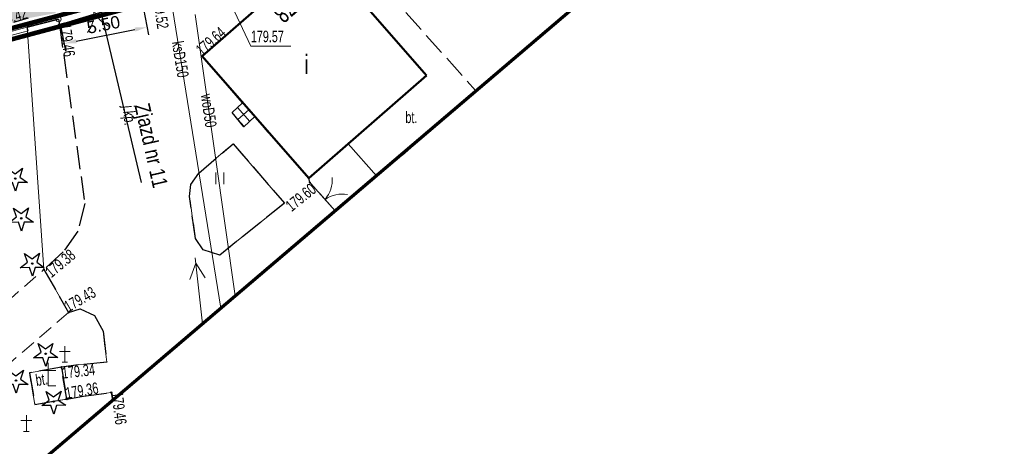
# Model space of a CAD drawing. Header units: metres. Extents: x 7429064 to 7431133, y 5709479 to 5714472.
# Tile 92 of 176: x 7429628 to 7429692, y 5709910 to 5709938. Entities that reach past the tile are written whole.
import ezdxf
from ezdxf.enums import TextEntityAlignment as Align

# ---------------------------------------------------------------- set-up
doc = ezdxf.new("R2010")
doc.units = ezdxf.units.M
for name, pattern in [('2_1', [0]), ('2_KTCR01', [1.5, 1, -0.5]), ('2_KTCR02', [1.5, 1, -0.5]), ('2_KTJZ01', [2, 1.5, -0.5]), ('2_KTPL01', [2, 1.5, -0.5]), ('2_OBOO01_02', [0]), ('2_PTCM', [1.5, 1, -0.5]), ('2_PTTU', [1.5, 1, -0.5]), ('3_1', [0]), ('3_14', [1, -1]), ('3_EGBS', [0]), ('3_EGBU_A', [0]), ('3_KTCR01', [1.5, 1, -0.5]), ('3_KTCR02', [1.5, 1, -0.5]), ('3_KTJZ01', [2, 1.5, -0.5]), ('3_KTPL01', [2, 1.5, -0.5]), ('3_OBOO01_02', [0]), ('3_PTCM', [1.5, 1, -0.5]), ('3_PTTU', [1.5, 1, -0.5]), ('4_SUPE_01', [0]), ('4_SUPK_01', [0]), ('4_SUPW_01', [0]), ('5_1', [0]), ('5_14', [1, -1]), ('5_EGBS10', [0]), ('5_EGBS10G', [0]), ('7_1', [0]), ('7_SUPE_01', [0]), ('7_SUPK_01', [0]), ('7_SUPW_01', [0]), ('HIDDEN', [0.375, 0.25, -0.125])]:
    doc.linetypes.add(name, pattern=pattern)
for name, color, linetype in [('_1_Mapa', 7, 'Continuous'), ('_1_X-REFY', 7, 'Continuous'), ('D_1_LINIA_OPIS_ZJAZDY', 7, 'Continuous'), ('zzz.gaHSDomyslna', 7, 'Continuous')]:
    doc.layers.add(name, color=color, linetype=linetype)
doc.layers.add('_D_7_CZASOWE ZAJĘCIE_PRZEBUDOWA SIECI', color=7, linetype='HIDDEN', lineweight=50, true_color=0xd16900)
for name, color, linetype, lineweight in [('_D_7_TEREN NIEZBEDNY DLA OB_BUD', 252, 'HIDDEN', 50), ('_D_8_Wymiary', 7, 'Continuous', 20), ('BUIB_L_1', 252, 'Continuous', 18), ('EADTD_T_0', 252, 'Continuous', 25), ('EGBB_E_T_0', 252, 'Continuous', 20), ('EGBB_L_1', 252, '3_EGBU_A', 50), ('EGBE_L_3', 252, '3_EGBS', 18), ('gaPoziome', 7, 'Continuous', 30), ('KTCR_L_0', 252, '2_KTCR01', 18), ('KTCR_L_1', 252, '2_KTCR02', 30), ('KTJZ_E_T_0', 252, 'Continuous', 15), ('KTJZ_L_0', 252, '2_KTJZ01', 30), ('KTOK_L_1', 252, '2_1', 18), ('KTOK_L_4', 252, 'Continuous', 35), ('KTPL_E_T_0', 252, 'Continuous', 15), ('KTPL_L_0', 252, '2_KTPL01', 30), ('OBOO_L_0', 252, '2_OBOO01_02', 18), ('OBOP_T_0', 82, 'Continuous', 30), ('PTCM_L_0', 252, '2_PTCM', 18), ('PTTU_L_2', 252, '2_PTTU', 18), ('RTPW_T_1', 252, 'Continuous', 15), ('SUPE_L_3', 252, '4_SUPE_01', 18), ('SUPK_E_T_4', 252, 'Continuous', 15), ('SUPK_L_4', 252, '4_SUPK_01', 18), ('SUPW_E_T_0', 252, 'Continuous', 15), ('SUPW_L_0', 252, '4_SUPW_01', 18), ('SUTW_T_0', 252, 'Continuous', 18), ('zakres', 252, 'Continuous', 70)]:
    doc.layers.add(name, color=color, linetype=linetype, lineweight=lineweight)
doc.layers.add('D_2_HECZ_CHODNIK_KOSTKA', color=7, linetype='Continuous', lineweight=0, true_color=0xf7f588, transparency=0.35)
doc.styles.add('major_arial', font='arial.ttf')
doc.styles.add('Styl Arial', font='arial.ttf', dxfattribs={"width": 0.8, "height": 0.9})
doc.dimstyles.new('major_500', dxfattribs={"dimtxt": 0.8, "dimasz": 0.8, "dimexe": 0.5, "dimexo": 1, "dimgap": 0.3, "dimtad": 1, "dimzin": 1, "dimdsep": 46, "dimtxsty": 'major_arial', "dimcen": 0, "dimse1": 1, "dimse2": 1, "dimaunit": 1, "dimadec": 1, "dimazin": 0, "dimtfac": 1, "dimtix": 1, "dimtmove": 0, "dimatfit": 3, "dimfxl": 2, "dimfxlon": 1, "dimtolj": 1, "dimarcsym": 0})

# ---------------------------------------------------------------- blocks, each defined once
blk = doc.blocks.new('*D36')
at = {"layer": '_D_8_Wymiary', "color": 0, "lineweight": -2, "transparency": 16777216}
for p, q in [((7429636.246, 5709938.977), (7429636.579, 5709937.294)), ((7429630.847, 5709937.907), (7429631.181, 5709936.224)), ((7429631.868, 5709936.87), (7429635.697, 5709937.629))]:
    blk.add_line(p, q, dxfattribs=at)
at = {"layer": '_D_8_Wymiary', "color": 0, "transparency": 16777216}
for points in [[(7429635.672, 5709937.76), (7429635.723, 5709937.498), (7429636.482, 5709937.784)], [(7429631.843, 5709937.001), (7429631.894, 5709936.739), (7429631.084, 5709936.714)]]:
    blk.add_solid(points, dxfattribs=at)
at = {"layer": 'Defpoints', "color": 0, "transparency": 16777216}
for p in [(7429636.051, 5709939.958), (7429630.653, 5709938.888), (7429636.482, 5709937.784)]:
    blk.add_point(p, dxfattribs=at)
at = {"layer": '_D_8_Wymiary', "color": 0, "transparency": 16777216, "insert": (7429633.645, 5709937.944), "char_height": 0.8, "attachment_point": 5, "rotation": 11.21076, "style": 'major_arial'}
blk.add_mtext('\\A1;5.50', dxfattribs=at)
blk = doc.blocks.new('3_OBOO01_01')
at = {"linetype": 'Continuous'}
for p, q in [((0, 1.5), (0, 0)), ((-0.5, 1), (0.5, 1)), ((0, 0), (0.5, 0))]:
    blk.add_line(p, q, dxfattribs=at)
blk = doc.blocks.new('3_OBOP01_01')
at = {"linetype": 'Continuous'}
for p, q in [((-0.3012, 0.09375), (-0.4937, 0.6621)), ((-0.4937, 0.6621), (-0.0039, 0.31545)), ((-0.0039, 0.31545), (0.4771, 0.67415)), ((0.4771, 0.67415), (0.2988, 0.1012)), ((-0.78225, -0.26495), (-0.3012, 0.09375)), ((0.2988, 0.1012), (0.7886, -0.24545)), ((-0.18225, -0.2575), (-0.78225, -0.26495)), ((0.01025, -0.82585), (-0.18225, -0.2575)), ((0.1886, -0.2529), (0.01025, -0.82585)), ((0.7886, -0.24545), (0.1886, -0.2529))]:
    blk.add_line(p, q, dxfattribs=at)
blk.add_circle((0, 0), 0.045, dxfattribs=at)
blk = doc.blocks.new('3_PTCM01')
at = {"linetype": 'Continuous'}
for p, q in [((0.35, 0.175), (-0.35, 0.175)), ((0, 0.525), (0, -0.525)), ((-0.175, -0.525), (0.175, -0.525))]:
    blk.add_line(p, q, dxfattribs=at)
blk = doc.blocks.new('3_PTTU04')
at = {"linetype": 'Continuous'}
for p, q in [((-0.2625, -0.375), (-0.2625, 0.375)), ((0.2625, -0.375), (0.2625, 0.375))]:
    blk.add_line(p, q, dxfattribs=at)
blk = doc.blocks.new('3_RTPW02')
at = {"linetype": 'Continuous'}
blk.add_circle((0, 0), 0.045, dxfattribs=at)
blk = doc.blocks.new('X-ref_MDCP_Szara')
at = {"layer": 'BUIB_L_1', "linetype": '3_1'}
for p, q in [((7429624.294, 5709936.858), (7429628.604, 5709938.031)), ((7429628.604, 5709938.031), (7429628.736, 5709937.549)), ((7429624.426, 5709936.375), (7429628.736, 5709937.549))]:
    blk.add_line(p, q, dxfattribs=at)
at = {"layer": 'EGBB_L_1', "linetype": '3_EGBU_A'}
for p, q in [((7429640.069, 5709935.886), (7429647.742, 5709942.594)), ((7429647.742, 5709942.594), (7429654.681, 5709934.641)), ((7429647.008, 5709927.942), (7429640.069, 5709935.886))]:
    blk.add_line(p, q, dxfattribs=at)
at = {"layer": 'EGBB_L_1', "linetype": 'Continuous'}
blk.add_line((7429647.008, 5709927.942), (7429654.681, 5709934.641), dxfattribs=at)
at = {"layer": 'EGBE_L_3', "linetype": '5_EGBS10G'}
blk.add_line((7429642.017, 5709932.228), (7429642.708, 5709932.864), dxfattribs=at)
at = {"layer": 'EGBE_L_3', "linetype": '5_EGBS10'}
for p, q in [((7429642.708, 5709932.864), (7429643.501, 5709931.956)), ((7429642.789, 5709931.299), (7429642.017, 5709932.228)), ((7429643.501, 5709931.956), (7429642.789, 5709931.299))]:
    blk.add_line(p, q, dxfattribs=at)
at = {"layer": 'EGBE_L_3', "linetype": '5_1'}
for p, q in [((7429643.167, 5709931.648), (7429642.374, 5709932.556)), ((7429642.8, 5709931.309), (7429642.403, 5709931.764))]:
    blk.add_line(p, q, dxfattribs=at)
at = {"layer": 'EGBE_L_3', "linetype": '5_14'}
blk.add_line((7429642.403, 5709931.764), (7429643.121, 5709932.391), dxfattribs=at)
at = {"layer": 'KTCR_L_0', "linetype": '3_KTCR01'}
for p, q in [((7429596.882, 5709893.236), (7429629.767, 5709921.994)), ((7429629.767, 5709921.994), (7429631.37, 5709919.196)), ((7429631.37, 5709919.196), (7429598.783, 5709891.039))]:
    blk.add_line(p, q, dxfattribs=at)
at = {"layer": 'KTCR_L_1', "linetype": '3_KTCR02'}
blk.add_line((7429628.74, 5709938.37), (7429615.7, 5709934.67), dxfattribs=at)
at = {"layer": 'KTJZ_L_0', "linetype": '3_KTJZ01'}
for p, q in [((7429636.839, 5709939.753), (7429630.771, 5709937.947)), ((7429630.771, 5709937.947), (7429636.153, 5709939.549)), ((7429640.069, 5709935.886), (7429643.554, 5709938.932)), ((7429630.72, 5709938.3), (7429630.771, 5709937.947)), ((7429630.771, 5709937.947), (7429632.433, 5709926.288)), ((7429642.708, 5709932.864), (7429640.069, 5709935.886)), ((7429642.017, 5709932.228), (7429642.708, 5709932.864)), ((7429642.789, 5709931.299), (7429642.017, 5709932.228)), ((7429643.501, 5709931.956), (7429642.789, 5709931.299)), ((7429647.008, 5709927.942), (7429643.501, 5709931.956)), ((7429639.851, 5709928.276), (7429642.09, 5709930.188)), ((7429642.09, 5709930.188), (7429645.434, 5709926.321)), ((7429639.342, 5709927.535), (7429639.851, 5709928.276)), ((7429647.093, 5709927.663), (7429647.008, 5709927.942)), ((7429648.741, 5709925.823), (7429647.093, 5709927.663)), ((7429639.243, 5709926.745), (7429639.342, 5709927.535)), ((7429632.433, 5709926.288), (7429631.965, 5709924.497)), ((7429639.646, 5709924.015), (7429639.243, 5709926.745)), ((7429645.434, 5709926.321), (7429641.227, 5709922.937)), ((7429631.965, 5709924.497), (7429631.026, 5709923.146)), ((7429640.127, 5709923.275), (7429639.646, 5709924.015)), ((7429631.026, 5709923.146), (7429629.767, 5709921.994)), ((7429641.227, 5709922.937), (7429640.127, 5709923.275)), ((7429629.767, 5709921.994), (7429631.37, 5709919.196)), ((7429631.37, 5709919.196), (7429632.13, 5709919.437)), ((7429632.13, 5709919.437), (7429633.051, 5709918.998)), ((7429633.051, 5709918.998), (7429633.622, 5709917.978)), ((7429633.622, 5709917.978), (7429633.864, 5709915.958)), ((7429631.992, 5709915.776), (7429630.906, 5709915.629)), ((7429630.906, 5709915.629), (7429631.253, 5709913.556)), ((7429633.864, 5709915.958), (7429631.992, 5709915.776)), ((7429631.253, 5709913.556), (7429632.346, 5709913.747)), ((7429632.346, 5709913.747), (7429634.156, 5709913.978)), ((7429634.156, 5709913.978), (7429634.228, 5709913.461))]:
    blk.add_line(p, q, dxfattribs=at)
at = {"layer": 'KTOK_L_1'}
blk.add_line((7429647.093, 5709927.663), (7429648.741, 5709925.823), dxfattribs=at)
blk.add_circle((7429630.72, 5709938.3), 0.17, dxfattribs=at)
for centre, start, end in [((7429631.024, 5709938.663), 322.32762, 6.402), ((7429634.862, 5709939.645), 202.2909, 246.36528), ((7429646.548, 5709927.857), 319.79468, 3.86906), ((7429649.191, 5709924.906), 79.8314, 123.90578)]:
    blk.add_arc(centre, 2, start, end, dxfattribs=at)
at = {"layer": 'KTOK_L_4'}
blk.add_line((7429628.67, 5709937.79), (7429630.72, 5709938.3), dxfattribs=at)
at = {"layer": 'KTPL_L_0', "linetype": '3_KTPL01'}
for p, q in [((7429654.681, 5709934.641), (7429647.742, 5709942.594)), ((7429653.327, 5709938.74), (7429657.879, 5709933.659)), ((7429649.571, 5709930.18), (7429654.681, 5709934.641)), ((7429657.879, 5709933.659), (7429656.674, 5709932.562)), ((7429630.906, 5709915.629), (7429628.822, 5709915.263)), ((7429631.253, 5709913.556), (7429630.906, 5709915.629)), ((7429628.822, 5709915.263), (7429629.178, 5709913.208)), ((7429629.178, 5709913.208), (7429631.253, 5709913.556))]:
    blk.add_line(p, q, dxfattribs=at)
at = {"layer": 'KTPL_L_0', "linetype": '3_14'}
for p, q in [((7429656.674, 5709932.562), (7429653.118, 5709929.453)), ((7429651.418, 5709928.102), (7429649.571, 5709930.18))]:
    blk.add_line(p, q, dxfattribs=at)
at = {"layer": 'OBOO_L_0', "linetype": '3_OBOO01_02'}
for p, q in [((7429630.906, 5709915.629), (7429628.822, 5709915.263)), ((7429631.253, 5709913.556), (7429630.906, 5709915.629)), ((7429628.822, 5709915.263), (7429629.178, 5709913.208)), ((7429629.178, 5709913.208), (7429631.253, 5709913.556))]:
    blk.add_line(p, q, dxfattribs=at)
at = {"layer": 'PTCM_L_0', "linetype": '3_PTCM'}
for p, q in [((7429628.67, 5709937.79), (7429615.74, 5709934.27)), ((7429596.882, 5709893.236), (7429629.767, 5709921.994)), ((7429631.37, 5709919.196), (7429632.13, 5709919.437)), ((7429632.13, 5709919.437), (7429633.051, 5709918.998)), ((7429631.37, 5709919.196), (7429598.783, 5709891.039)), ((7429633.051, 5709918.998), (7429633.622, 5709917.978)), ((7429633.622, 5709917.978), (7429633.864, 5709915.958)), ((7429628.822, 5709915.263), (7429630.906, 5709915.629)), ((7429630.906, 5709915.629), (7429631.992, 5709915.776)), ((7429631.992, 5709915.776), (7429633.864, 5709915.958)), ((7429629.178, 5709913.208), (7429628.822, 5709915.263)), ((7429631.253, 5709913.556), (7429629.178, 5709913.208)), ((7429632.346, 5709913.747), (7429631.253, 5709913.556)), ((7429634.156, 5709913.978), (7429632.346, 5709913.747)), ((7429634.156, 5709913.978), (7429634.228, 5709913.461))]:
    blk.add_line(p, q, dxfattribs=at)
at = {"layer": 'PTCM_L_0', "linetype": '3_14'}
blk.add_line((7429629.767, 5709921.994), (7429628.67, 5709937.79), dxfattribs=at)
at = {"layer": 'PTTU_L_2', "linetype": '3_PTTU'}
for p, q in [((7429639.851, 5709928.276), (7429642.09, 5709930.188)), ((7429642.09, 5709930.188), (7429645.434, 5709926.321)), ((7429639.342, 5709927.535), (7429639.851, 5709928.276)), ((7429639.243, 5709926.745), (7429639.342, 5709927.535)), ((7429639.646, 5709924.015), (7429639.243, 5709926.745)), ((7429645.434, 5709926.321), (7429641.227, 5709922.937)), ((7429640.127, 5709923.275), (7429639.646, 5709924.015)), ((7429641.227, 5709922.937), (7429640.127, 5709923.275))]:
    blk.add_line(p, q, dxfattribs=at)
at = {"layer": 'SUPE_L_3', "linetype": '7_SUPE_01'}
for p, q in [((7429640.098, 5709918.46), (7429639.626, 5709922.749)), ((7429639.277, 5709921.352), (7429639.664, 5709922.401)), ((7429640.271, 5709921.461), (7429639.664, 5709922.401))]:
    blk.add_line(p, q, dxfattribs=at)
at = {"layer": 'SUPK_L_4', "linetype": '7_SUPK_01'}
blk.add_line((7429637.23, 5709944.59), (7429641.291, 5709919.477), dxfattribs=at)
at = {"layer": 'SUPK_L_4', "linetype": '7_1'}
blk.add_line((7429641.291, 5709919.477), (7429637.23, 5709944.59), dxfattribs=at)
at = {"layer": 'SUPW_L_0', "linetype": '7_SUPW_01'}
blk.add_line((7429639.614, 5709938.6), (7429642.226, 5709920.273), dxfattribs=at)
at = {"layer": 'SUPW_L_0', "linetype": '7_1'}
blk.add_line((7429639.614, 5709938.6), (7429642.226, 5709920.273), dxfattribs=at)
at = {"layer": 'SUTW_T_0', "linetype": 'Continuous'}
for p, q in [((7429641.989, 5709939.21), (7429643.242, 5709936.555)), ((7429643.242, 5709936.555), (7429645.847, 5709936.555))]:
    blk.add_line(p, q, dxfattribs=at)
at = {"layer": 'zakres', "linetype": 'Continuous', "lineweight": 70, "flags": 128}
blk.add_lwpolyline([(7429664.145, 5709938.943), (7429404.226, 5709717.554)], dxfattribs=at)
at = {"layer": 'OBOO_L_0'}
blk.add_blockref('3_OBOO01_01', (7429630.04, 5709914.414), dxfattribs=at)
at = {"layer": 'OBOP_T_0'}
for p in [(7429627.903, 5709927.918), (7429628.289, 5709925.33), (7429629.005, 5709922.38), (7429629.88, 5709916.51), (7429627.95, 5709914.76), (7429630.405, 5709913.394)]:
    blk.add_blockref('3_OBOP01_01', p, dxfattribs=at)
at = {"layer": 'PTCM_L_0'}
for p in [(7429631.122, 5709916.478), (7429628.622, 5709911.978)]:
    blk.add_blockref('3_PTCM01', p, dxfattribs=at)
at = {"layer": 'PTTU_L_2'}
blk.add_blockref('3_PTTU04', (7429641.227, 5709927.937), dxfattribs=at)
at = {"layer": 'RTPW_T_1'}
for p in [(7429630.771, 5709937.947), (7429640.069, 5709935.886), (7429647.093, 5709927.663), (7429629.767, 5709921.994), (7429631.37, 5709919.196), (7429630.91, 5709915.63), (7429631.25, 5709913.56), (7429634.156, 5709913.978)]:
    blk.add_blockref('3_RTPW02', p, dxfattribs=at)
at = {"layer": 'EADTD_T_0', "width": 0.7}
blk.add_text('71/78', height=1.25, rotation=221.24466, dxfattribs=at).set_placement((7429645.646, 5709939.881), align=Align.CENTER)
at = {"layer": 'EGBB_E_T_0', "width": 0.7}
blk.add_text('i', height=1.25, dxfattribs=at).set_placement((7429646.86, 5709935.393), align=Align.MIDDLE)
blk.add_text('i', height=1.25, dxfattribs=at).set_placement((7429646.86, 5709935.393), align=Align.MIDDLE)
at = {"layer": 'KTJZ_E_T_0', "width": 0.7}
blk.add_text('j.kp.', height=0.75, rotation=274.989, dxfattribs=at).set_placement((7429635.242, 5709932.031), align=Align.MIDDLE)
at = {"layer": 'KTPL_E_T_0', "width": 0.7}
blk.add_text('bt.', height=0.75, dxfattribs=at).set_placement((7429653.696, 5709931.924), align=Align.MIDDLE)
blk.add_text('bt.', height=0.75, rotation=8.48901, dxfattribs=at).set_placement((7429629.614, 5709914.848), align=Align.MIDDLE)
at = {"layer": 'RTPW_T_1', "width": 0.7}
for s, rotation, p in [('179.52', 278.62192, (7429636.839, 5709939.753)), ('179.46', 278.1142, (7429630.771, 5709937.947)), ('179.64', 41.16161, (7429640.069, 5709935.886)), ('179.43', 30.19858, (7429631.37, 5709919.196)), ('179.36', 9.8, (7429631.25, 5709913.56)), ('179.46', 277.25601, (7429634.156, 5709913.978))]:
    blk.add_text(s, height=0.75, rotation=rotation, dxfattribs=at).set_placement(p)
blk.add_text('179.42', height=0.75, rotation=15.36352, dxfattribs=at).set_placement((7429628.74, 5709938.37), align=Align.RIGHT)
blk.add_text('179.60', height=0.75, rotation=38.95026, dxfattribs=at).set_placement((7429647.093, 5709927.663), align=Align.TOP_RIGHT)
for s, rotation, p in [('179.38', 39.95826, (7429629.767, 5709921.994)), ('179.34', 6.33999, (7429630.91, 5709915.63))]:
    blk.add_text(s, height=0.75, rotation=rotation, dxfattribs=at).set_placement(p, align=Align.TOP_LEFT)
at = {"layer": 'SUPK_E_T_4', "width": 0.7}
blk.add_text('ksD150', height=0.75, rotation=279.18631, dxfattribs=at).set_placement((7429638.669, 5709935.692), align=Align.MIDDLE)
at = {"layer": 'SUPW_E_T_0', "width": 0.7}
blk.add_text('woD50', height=0.75, rotation=278.11199, dxfattribs=at).set_placement((7429640.505, 5709932.349), align=Align.MIDDLE)
at = {"layer": 'SUTW_T_0', "width": 0.7}
blk.add_text('179.57', height=0.75, dxfattribs=at).set_placement((7429643.242, 5709936.805))
blk = doc.blocks.new('gaHSPos')
at = {"color": 0, "linetype": 'Continuous', "lineweight": 0}
blk.add_point((0, 0), dxfattribs=at)
blk = doc.blocks.new('*U242')
at = {"layer": 'zzz.gaHSDomyslna', "color": 140}
for points in [[(44.065, 37.713, 0.24, 0.24, 0), (44.824, 38.364, 0.24, 0.24, 0)], [(42.545, 36.413, 0.24, 0.24, 0), (43.305, 37.063, 0.24, 0.24, 0)], [(41.026, 35.112, 0.24, 0.24, 0), (41.786, 35.763, 0.24, 0.24, 0)], [(39.506, 33.812, 0.24, 0.24, 0), (40.266, 34.462, 0.24, 0.24, 0)], [(37.987, 32.512, 0.24, 0.24, 0), (38.747, 33.162, 0.24, 0.24, 0)], [(36.467, 31.211, 0.24, 0.24, 0), (37.227, 31.861, 0.24, 0.24, 0)], [(34.948, 29.911, 0.24, 0.24, 0), (35.708, 30.561, 0.24, 0.24, 0)], [(33.428, 28.61, 0.24, 0.24, 0), (34.188, 29.26, 0.24, 0.24, 0)], [(31.909, 27.31, 0.24, 0.24, 0), (32.669, 27.96, 0.24, 0.24, 0)], [(30.389, 26.009, 0.24, 0.24, 0), (31.149, 26.659, 0.24, 0.24, 0)], [(28.87, 24.709, 0.24, 0.24, 0), (29.63, 25.359, 0.24, 0.24, 0)], [(27.351, 23.408, 0.24, 0.24, 0), (28.11, 24.059, 0.24, 0.24, 0)], [(25.831, 22.108, 0.24, 0.24, 0), (26.591, 22.758, 0.24, 0.24, 0)], [(24.312, 20.807, 0.24, 0.24, 0), (25.071, 21.458, 0.24, 0.24, 0)], [(22.792, 19.507, 0.24, 0.24, 0), (23.552, 20.157, 0.24, 0.24, 0)], [(21.273, 18.206, 0.24, 0.24, 0), (22.032, 18.857, 0.24, 0.24, 0)], [(19.753, 16.906, 0.24, 0.24, 0), (20.513, 17.556, 0.24, 0.24, 0)], [(18.234, 15.606, 0.24, 0.24, 0), (18.993, 16.256, 0.24, 0.24, 0)], [(16.714, 14.305, 0.24, 0.24, 0), (17.474, 14.955, 0.24, 0.24, 0)], [(15.195, 13.005, 0.24, 0.24, 0), (15.954, 13.655, 0.24, 0.24, 0)], [(13.675, 11.704, 0.24, 0.24, 0), (14.435, 12.354, 0.24, 0.24, 0)], [(12.156, 10.404, 0.24, 0.24, 0), (12.916, 11.054, 0.24, 0.24, 0)], [(10.636, 9.103, 0.24, 0.24, 0), (11.396, 9.753, 0.24, 0.24, 0)], [(9.117, 7.803, 0.24, 0.24, 0), (9.877, 8.453, 0.24, 0.24, 0)], [(7.597, 6.502, 0.24, 0.24, 0), (8.357, 7.153, 0.24, 0.24, 0)], [(6.078, 5.202, 0.24, 0.24, 0), (6.838, 5.852, 0.24, 0.24, 0)], [(4.558, 3.901, 0.24, 0.24, 0), (5.318, 4.552, 0.24, 0.24, 0)], [(3.039, 2.601, 0.24, 0.24, 0), (3.799, 3.251, 0.24, 0.24, 0)], [(1.519, 1.3, 0.24, 0.24, 0), (2.279, 1.951, 0.24, 0.24, 0)], [(0, 0, 0.24, 0.24, 0), (0.76, 0.65, 0.24, 0.24, 0)]]:
    blk.add_lwpolyline(points, format="xyseb", dxfattribs=at)
at = {"color": 140}
for p in [(44.916, 38.442), (0, 0)]:
    blk.add_blockref('gaHSPos', p, dxfattribs=at)
blk = doc.blocks.new('X-ref_SOR')
at = {"layer": 'gaPoziome'}
blk.add_blockref('*U242', (7429586.73, 5709922.692), dxfattribs=at)

msp = doc.modelspace()

# ---------------------------------------------------------------- hatches: boundary and pattern name
at = {"layer": 'D_2_HECZ_CHODNIK_KOSTKA', "transparency": 33554585}
h = msp.add_hatch(color=256, dxfattribs=at)
h.dxf.hatch_style = 1
h.paths.add_polyline_path([(7429626.08, 5709940.77), (7429626.16, 5709940.28), (7429622.973, 5709939.778), (7429622.41, 5709943.16), (7429622.73, 5709943.21), (7429622.39, 5709945.26), (7429626.09, 5709945.94), (7429627.46, 5709945.39), (7429628.08, 5709941.07)], flags=16)
edge = h.paths.add_edge_path()
edge.add_arc((7429590.245, 5709961.239), 30.15, 307.00738, 310.55901)
edge.add_line((7429609.85, 5709938.333), (7429619.827, 5709946.872))
edge.add_line((7429619.827, 5709946.872), (7429619.847, 5709946.889))
edge.add_arc((7429623.651, 5709942.445), 5.85, 13.25708, 130.55901, ccw=False)
edge.add_line((7429629.345, 5709943.786), (7429630.543, 5709938.699))
edge.add_line((7429630.543, 5709938.699), (7429628.74, 5709938.37))
edge.add_line((7429628.74, 5709938.37), (7429615.743, 5709934.682))
edge.add_line((7429615.743, 5709934.682), (7429611.715, 5709933.539))
edge.add_line((7429611.715, 5709933.539), (7429609.355, 5709934.501))
edge.add_line((7429609.355, 5709934.501), (7429609.464, 5709935.911))
edge.add_line((7429609.464, 5709935.911), (7429609.012, 5709936.44))
edge.add_arc((7429590.245, 5709961.239), 31.1, 307.116, 310.55901)
edge.add_line((7429610.468, 5709937.611), (7429620.445, 5709946.15))
edge.add_line((7429620.445, 5709946.15), (7429620.055, 5709946.606))
edge.add_line((7429620.055, 5709946.606), (7429610.077, 5709938.067))
edge.add_arc((7429590.245, 5709961.239), 30.5, 307.04818, 310.55901, ccw=False)
edge.add_line((7429608.621, 5709936.896), (7429608.393, 5709937.163))

# ---------------------------------------------------------------- linework, layer by layer
at = {"layer": '_D_7_CZASOWE ZAJĘCIE_PRZEBUDOWA SIECI', "ltscale": 10, "const_width": 0.3, "flags": 128}
msp.add_lwpolyline([(7429673.124, 5709983.045), (7429673.241, 5709982.907), (7429664.152, 5709974.98), (7429666.72, 5709971.95), (7429661.84, 5709967.78), (7429664.65, 5709964.56), (7429636.77, 5709940.15), (7429615.674, 5709934.511)], dxfattribs=at)
at = {"layer": '_D_7_TEREN NIEZBEDNY DLA OB_BUD', "ltscale": 10, "const_width": 0.3, "flags": 128}
msp.add_lwpolyline([(7429838.642, 5710133.498), (7429838.163, 5710130.983), (7429669.785, 5709988.07), (7429674.221, 5709982.833), (7429665.132, 5709974.906), (7429667.705, 5709971.871), (7429662.832, 5709967.707), (7429665.637, 5709964.494), (7429637.109, 5709939.516), (7429616.438, 5709933.991), (7429410.711, 5709758.425), (7429398.46, 5709756.965), (7429363.725, 5709727.377), (7429364.497, 5709726.485), (7429330.157, 5709696.304), (7429317.553, 5709687.475), (7429303.139, 5709679.24), (7429296.402, 5709677.454), (7429295.854, 5709678.755), (7429285.213, 5709675.171), (7429285.468, 5709665.629), (7429278.469, 5709665.47), (7429278.347, 5709670.061), (7429254.481, 5709660.887), (7429229.937, 5709651.368), (7429224.487, 5709665.833), (7429244.657, 5709675.131), (7429249.847, 5709679.192), (7429269.079, 5709686.95), (7429282.549, 5709692.752), (7429296.468, 5709699.803), (7429307.464, 5709706.348), (7429318.986, 5709714.248), (7429330.313, 5709723.204), (7429495.004, 5709862.943), (7429615.273, 5709965.877), (7429632.42, 5709989.108), (7429648.373, 5710002.762), (7429661.377, 5710006.8), (7429669.911, 5710012.64), (7429707.476, 5710044.593), (7429834.508, 5710152.316), (7429838.121, 5710158.939), (7429844.755, 5710193.28), (7429843.741, 5710206.48), (7429852.314, 5710203.598), (7429849.368, 5710188.375), (7429850.227, 5710185.684), (7429848.746, 5710185.163), (7429846.827, 5710175.247), (7429842.58, 5710153.283), (7429856.534, 5710164.104), (7429864.199, 5710154.59)], close=True, dxfattribs=at)
at = {"layer": 'D_1_LINIA_OPIS_ZJAZDY', "color": 7, "linetype": 'Continuous', "lineweight": -3}
msp.add_lwpolyline([(7429636.121, 5709927.669), (7429631.828, 5709945.894, 0.119694), (7429629.692, 5709950.103), (7429623.118, 5709957.784)], format="xyb", dxfattribs=at)

# ---------------------------------------------------------------- block references
at = {"layer": '_1_Mapa'}
msp.add_blockref('X-ref_MDCP_Szara', (0, 0), dxfattribs=at)
at = {"layer": '_1_X-REFY'}
msp.add_blockref('X-ref_SOR', (0, 0), dxfattribs=at)

# ---------------------------------------------------------------- texts
at = {"layer": 'D_1_LINIA_OPIS_ZJAZDY', "color": 7, "linetype": 'Continuous', "lineweight": -3, "insert": (7429635.996, 5709932.77), "char_height": 1, "width": 9.4699, "attachment_point": 4, "rotation": 282.68775, "style": 'Styl Arial'}
msp.add_mtext('Zjazd nr 11', dxfattribs=at)

# ---------------------------------------------------------------- dimensions: what is measured, and where the dimension line sits
at = {"layer": '_D_8_Wymiary'}
dim = msp.add_aligned_dim(p1=(7429630.653, 5709938.888), p2=(7429636.051, 5709939.958), distance=-2.216, dimstyle='major_500', override={"dimse1": 0, "dimse2": 0, "dimtmove": 1}, dxfattribs=at)
dim.commit()
dim.dimension.update_dxf_attribs({"geometry": '*D36', "text_midpoint": (7429633.645, 5709937.944)})

doc.saveas('drawing.dxf')
